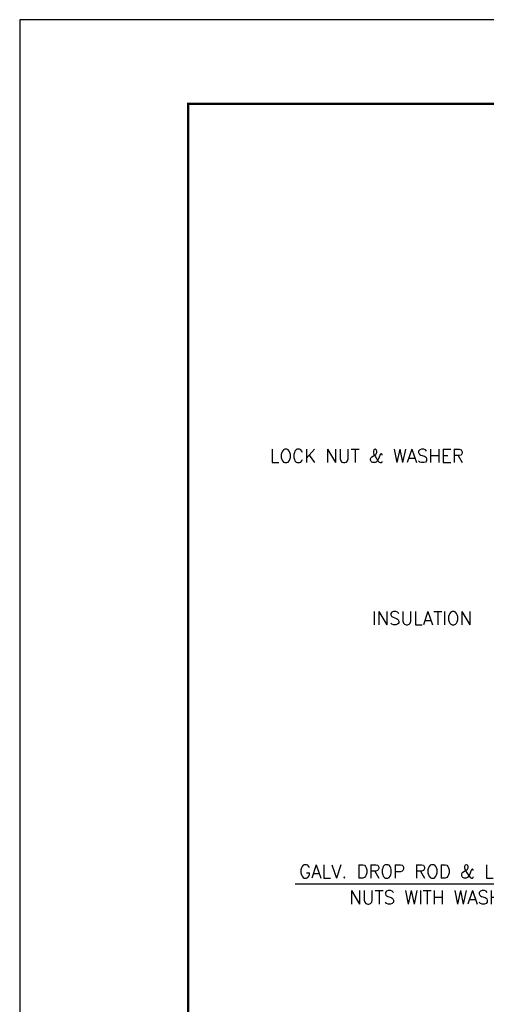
# Model space of a CAD drawing. Header units: millimetres. Extents: x 0 to 531, y -4 to 262.
# Tile 17 of 35: x 219 to 235, y 130 to 165. Entities that reach past the tile are written whole.
import ezdxf

# ---------------------------------------------------------------- set-up
doc = ezdxf.new("R2010")
doc.units = ezdxf.units.MM
for name, color, linetype in [('.1', 1, 'Continuous'), ('L', 7, 'Continuous'), ('template', 7, 'Continuous'), ('text', 7, 'Continuous')]:
    doc.layers.add(name, color=color, linetype=linetype)
doc.styles.add('ROMANC', font='romans.shx', dxfattribs={"width": 0.65, "height": 200})

msp = doc.modelspace()

# ---------------------------------------------------------------- linework, layer by layer
at = {"layer": '.1', "color": 0}
msp.add_line((317.84, 164.9), (218.564, 164.9), dxfattribs=at)
at = {"layer": 'L'}
msp.add_lwpolyline([(238.448, 137.899), (238.955, 134.033), (228.411, 134.033)], dxfattribs=at)
at = {"layer": 'template'}
msp.add_line((218.564, 164.9), (218.564, 94.504), dxfattribs=at)
at = {"layer": 'template', "linetype": 'Continuous', "const_width": 0.0853}
msp.add_lwpolyline([(224.581, 97.513), (314.832, 97.513), (314.832, 161.892), (224.581, 161.892)], close=True, dxfattribs=at)

# ---------------------------------------------------------------- texts
at = {"layer": 'text', "style": 'ROMANC'}
for s, height, p in [('LOCK NUT & WASHER', 0.47736, (227.502, 149.083)), ('INSULATION', 0.4774, (231.15, 143.289)), ('GALV. DROP ROD & LOCK', 0.47736, (228.551, 134.251)), ('NUTS WITH WASHERS', 0.47736, (230.345, 133.324))]:
    msp.add_text(s, height=height, dxfattribs=at).set_placement(p)

doc.saveas('drawing.dxf')
